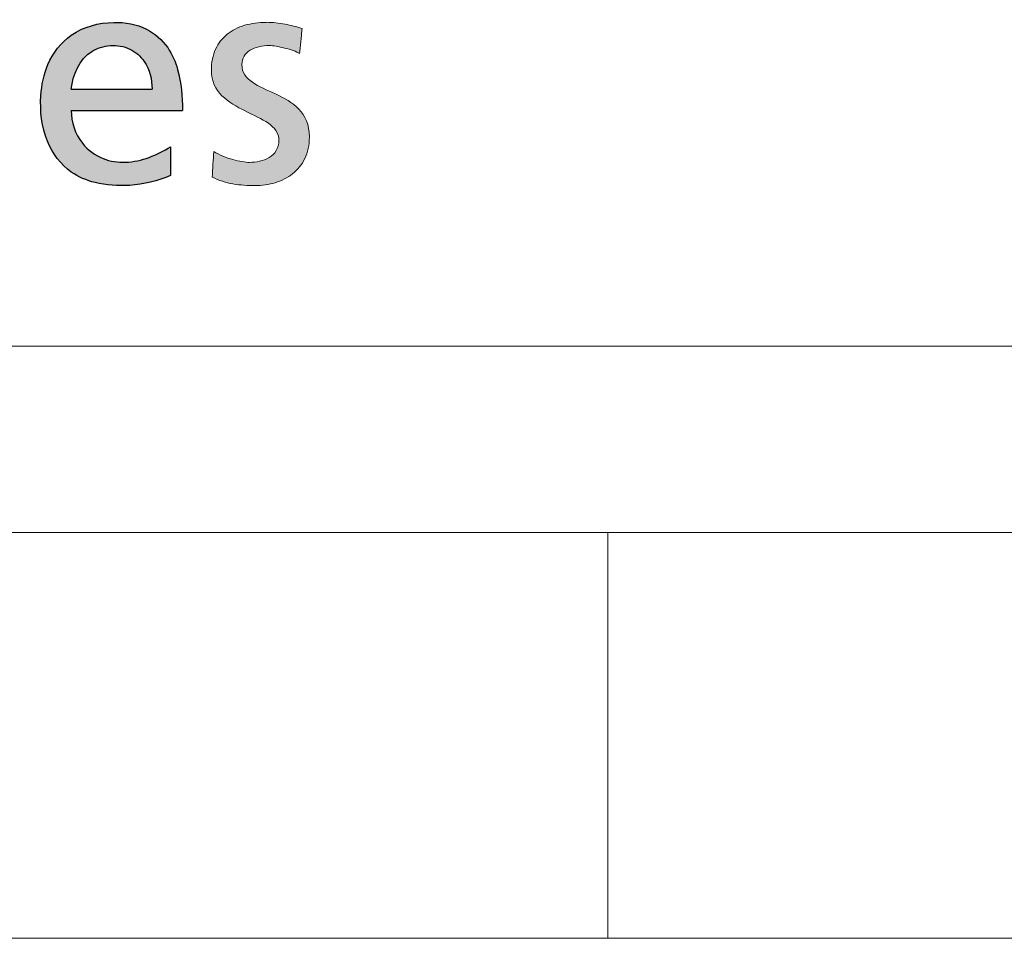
# Model space of a CAD drawing. Header units: millimetres. Extents: x 15 to 598, y 5 to 415.
# Tile 8 of 15: x 445 to 457, y 5 to 16. Entities that reach past the tile are written whole.
import ezdxf

# ---------------------------------------------------------------- set-up
doc = ezdxf.new("R2010")
doc.units = ezdxf.units.MM
doc.layers.add('FORMAT', color=7, linetype='Continuous')

# ---------------------------------------------------------------- blocks, each defined once
blk = doc.blocks.new('LOGO_sombreado')
at = {"linetype": 'Continuous'}
h = blk.add_hatch(color=7, dxfattribs=at)
edge = h.paths.add_edge_path(flags=0)
edge.add_spline(control_points=[(44.115, 3.64), (44.147, 3.629), (44.175, 3.617), (44.194, 3.605)], knot_values=[37.00004, 37.00004, 37.00004, 37.00004, 38.00004, 38.00004, 38.00004, 38.00004], weights=[1, 1, 1, 1], degree=3, periodic=0)
edge.add_line((44.194, 3.605), (44.202, 3.682))
edge.add_line((44.202, 3.682), (44.21, 3.759))
edge.add_line((44.21, 3.759), (44.218, 3.836))
edge.add_line((44.218, 3.836), (44.225, 3.913))
edge.add_spline(control_points=[(44.225, 3.913), (44.19, 3.924), (44.156, 3.934), (44.121, 3.943)], knot_values=[3, 3, 3, 3, 4, 4, 4, 4], weights=[1, 1, 1, 1], degree=3, periodic=0)
edge.add_spline(control_points=[(44.121, 3.943), (44.086, 3.952), (44.051, 3.96), (44.015, 3.966)], knot_values=[4, 4, 4, 4, 5, 5, 5, 5], weights=[1, 1, 1, 1], degree=3, periodic=0)
edge.add_arc((43.771, 2.663), 1.326, 79.4134, 84.2741)
edge.add_arc((43.784, 2.765), 1.224, 84.4183, 90.0189)
edge.add_spline(control_points=[(43.784, 3.988), (43.689, 3.988), (43.599, 3.976), (43.517, 3.952)], knot_values=[0, 0, 0, 0, 1, 1, 1, 1], weights=[1, 1, 1, 1], degree=3, periodic=0)
edge.add_spline(control_points=[(43.517, 3.952), (43.436, 3.928), (43.363, 3.891), (43.302, 3.842)], knot_values=[1, 1, 1, 1, 2, 2, 2, 2], weights=[1, 1, 1, 1], degree=3, periodic=0)
edge.add_spline(control_points=[(43.302, 3.842), (43.242, 3.793), (43.193, 3.732), (43.159, 3.658)], knot_values=[2, 2, 2, 2, 3, 3, 3, 3], weights=[1, 1, 1, 1], degree=3, periodic=0)
edge.add_spline(control_points=[(43.159, 3.658), (43.125, 3.584), (43.107, 3.497), (43.107, 3.397), (43.107, 3.262), (43.158, 3.163), (43.237, 3.085)], knot_values=[3, 3, 3, 3, 4, 4, 4, 5, 5, 5, 5], weights=[1, 1, 1, 1, 1, 1, 1], degree=3, periodic=0)
edge.add_spline(control_points=[(43.237, 3.085), (43.315, 3.006), (43.419, 2.949), (43.523, 2.897)], knot_values=[5, 5, 5, 5, 6, 6, 6, 6], weights=[1, 1, 1, 1], degree=3, periodic=0)
edge.add_spline(control_points=[(43.523, 2.897), (43.627, 2.845), (43.731, 2.799), (43.809, 2.745)], knot_values=[6, 6, 6, 6, 7, 7, 7, 7], weights=[1, 1, 1, 1], degree=3, periodic=0)
edge.add_spline(control_points=[(43.809, 2.745), (43.887, 2.69), (43.939, 2.626), (43.939, 2.538), (43.939, 2.486), (43.926, 2.443), (43.905, 2.408)], knot_values=[7, 7, 7, 7, 8, 8, 8, 9, 9, 9, 9], weights=[1, 1, 1, 1, 1, 1, 1], degree=3, periodic=0)
edge.add_spline(control_points=[(43.905, 2.408), (43.884, 2.372), (43.854, 2.344), (43.783, 2.302), (43.743, 2.287), (43.701, 2.277)], knot_values=[9, 9, 9, 9, 10, 10, 11, 11, 11, 11], weights=[1, 1, 1, 1, 1, 1], degree=3, periodic=0)
edge.add_spline(control_points=[(43.701, 2.277), (43.66, 2.268), (43.617, 2.263), (43.577, 2.263), (43.551, 2.263), (43.52, 2.266), (43.485, 2.272)], knot_values=[11, 11, 11, 11, 12, 12, 12, 13, 13, 13, 13], weights=[1, 1, 1, 1, 1, 1, 1], degree=3, periodic=0)
edge.add_spline(control_points=[(43.485, 2.272), (43.449, 2.277), (43.411, 2.286), (43.371, 2.297)], knot_values=[13, 13, 13, 13, 14, 14, 14, 14], weights=[1, 1, 1, 1], degree=3, periodic=0)
edge.add_spline(control_points=[(43.371, 2.297), (43.331, 2.308), (43.29, 2.322), (43.25, 2.339)], knot_values=[14, 14, 14, 14, 15, 15, 15, 15], weights=[1, 1, 1, 1], degree=3, periodic=0)
edge.add_spline(control_points=[(43.25, 2.339), (43.21, 2.356), (43.171, 2.376), (43.136, 2.399)], knot_values=[15, 15, 15, 15, 16, 16, 16, 16], weights=[1, 1, 1, 1], degree=3, periodic=0)
edge.add_line((43.136, 2.399), (43.127, 2.241))
edge.add_line((43.127, 2.241), (43.118, 2.082))
edge.add_spline(control_points=[(43.118, 2.082), (43.158, 2.061), (43.2, 2.044), (43.243, 2.03)], knot_values=[18.00004, 18.00004, 18.00004, 18.00004, 19.00004, 19.00004, 19.00004, 19.00004], weights=[1, 1, 1, 1], degree=3, periodic=0)
edge.add_spline(control_points=[(43.243, 2.03), (43.286, 2.016), (43.329, 2.005), (43.418, 1.99), (43.463, 1.985), (43.509, 1.982)], knot_values=[19.00004, 19.00004, 19.00004, 19.00004, 20.00004, 20.00004, 21.00004, 21.00004, 21.00004, 21.00004], weights=[1, 1, 1, 1, 1, 1], degree=3, periodic=0)
edge.add_spline(control_points=[(43.509, 1.982), (43.554, 1.979), (43.599, 1.977), (43.644, 1.977), (43.73, 1.977), (43.815, 1.989), (43.894, 2.013)], knot_values=[21.00004, 21.00004, 21.00004, 21.00004, 22.00004, 22.00004, 22.00004, 23.00004, 23.00004, 23.00004, 23.00004], weights=[1, 1, 1, 1, 1, 1, 1], degree=3, periodic=0)
edge.add_spline(control_points=[(43.894, 2.013), (43.973, 2.037), (44.046, 2.074), (44.108, 2.123)], knot_values=[23.00004, 23.00004, 23.00004, 23.00004, 24.00004, 24.00004, 24.00004, 24.00004], weights=[1, 1, 1, 1], degree=3, periodic=0)
edge.add_spline(control_points=[(44.108, 2.123), (44.171, 2.172), (44.222, 2.234), (44.258, 2.309)], knot_values=[24.00004, 24.00004, 24.00004, 24.00004, 25.00004, 25.00004, 25.00004, 25.00004], weights=[1, 1, 1, 1], degree=3, periodic=0)
edge.add_spline(control_points=[(44.258, 2.309), (44.294, 2.385), (44.315, 2.473), (44.315, 2.576), (44.315, 2.729), (44.263, 2.838), (44.185, 2.919)], knot_values=[25.00004, 25.00004, 25.00004, 25.00004, 26.00004, 26.00004, 26.00004, 27.00004, 27.00004, 27.00004, 27.00004], weights=[1, 1, 1, 1, 1, 1, 1], degree=3, periodic=0)
edge.add_spline(control_points=[(44.185, 2.919), (44.107, 3.001), (44.003, 3.057), (43.899, 3.106)], knot_values=[27.00004, 27.00004, 27.00004, 27.00004, 28.00004, 28.00004, 28.00004, 28.00004], weights=[1, 1, 1, 1], degree=3, periodic=0)
edge.add_spline(control_points=[(43.899, 3.106), (43.795, 3.154), (43.691, 3.196), (43.613, 3.25)], knot_values=[28.00004, 28.00004, 28.00004, 28.00004, 29.00004, 29.00004, 29.00004, 29.00004], weights=[1, 1, 1, 1], degree=3, periodic=0)
edge.add_spline(control_points=[(43.613, 3.25), (43.535, 3.304), (43.483, 3.371), (43.483, 3.469), (43.483, 3.508), (43.493, 3.543), (43.51, 3.572)], knot_values=[29.00004, 29.00004, 29.00004, 29.00004, 30.00004, 30.00004, 30.00004, 31.00004, 31.00004, 31.00004, 31.00004], weights=[1, 1, 1, 1, 1, 1, 1], degree=3, periodic=0)
edge.add_spline(control_points=[(43.51, 3.572), (43.528, 3.602), (43.553, 3.626), (43.585, 3.645)], knot_values=[31.00004, 31.00004, 31.00004, 31.00004, 32.00004, 32.00004, 32.00004, 32.00004], weights=[1, 1, 1, 1], degree=3, periodic=0)
edge.add_spline(control_points=[(43.585, 3.645), (43.616, 3.664), (43.652, 3.679), (43.693, 3.688)], knot_values=[32.00004, 32.00004, 32.00004, 32.00004, 33.00004, 33.00004, 33.00004, 33.00004], weights=[1, 1, 1, 1], degree=3, periodic=0)
edge.add_spline(control_points=[(43.693, 3.688), (43.733, 3.698), (43.777, 3.702), (43.822, 3.702), (43.843, 3.702), (43.871, 3.699), (43.904, 3.694)], knot_values=[33.00004, 33.00004, 33.00004, 33.00004, 34.00004, 34.00004, 34.00004, 35.00004, 35.00004, 35.00004, 35.00004], weights=[1, 1, 1, 1, 1, 1, 1], degree=3, periodic=0)
edge.add_spline(control_points=[(43.904, 3.694), (43.937, 3.689), (43.973, 3.681), (44.01, 3.672)], knot_values=[35.00004, 35.00004, 35.00004, 35.00004, 36.00004, 36.00004, 36.00004, 36.00004], weights=[1, 1, 1, 1], degree=3, periodic=0)
edge.add_spline(control_points=[(44.01, 3.672), (44.046, 3.663), (44.082, 3.652), (44.115, 3.64)], knot_values=[36.00004, 36.00004, 36.00004, 36.00004, 37.00004, 37.00004, 37.00004, 37.00004], weights=[1, 1, 1, 1], degree=3, periodic=0)
h = blk.add_hatch(color=7, dxfattribs=at)
edge = h.paths.add_edge_path(flags=0)
edge.add_spline(control_points=[(44.115, 3.64), (44.147, 3.629), (44.175, 3.617), (44.194, 3.605)], knot_values=[37.00004, 37.00004, 37.00004, 37.00004, 38.00004, 38.00004, 38.00004, 38.00004], weights=[1, 1, 1, 1], degree=3, periodic=0)
edge.add_line((44.194, 3.605), (44.202, 3.682))
edge.add_line((44.202, 3.682), (44.21, 3.759))
edge.add_line((44.21, 3.759), (44.218, 3.836))
edge.add_line((44.218, 3.836), (44.225, 3.913))
edge.add_spline(control_points=[(44.225, 3.913), (44.19, 3.924), (44.156, 3.934), (44.121, 3.943)], knot_values=[3, 3, 3, 3, 4, 4, 4, 4], weights=[1, 1, 1, 1], degree=3, periodic=0)
edge.add_spline(control_points=[(44.121, 3.943), (44.086, 3.952), (44.051, 3.96), (44.015, 3.966)], knot_values=[4, 4, 4, 4, 5, 5, 5, 5], weights=[1, 1, 1, 1], degree=3, periodic=0)
edge.add_arc((43.771, 2.663), 1.326, 79.4134, 84.2741)
edge.add_arc((43.784, 2.765), 1.224, 84.4183, 90.0189)
edge.add_spline(control_points=[(43.784, 3.988), (43.689, 3.988), (43.599, 3.976), (43.517, 3.952)], knot_values=[0, 0, 0, 0, 1, 1, 1, 1], weights=[1, 1, 1, 1], degree=3, periodic=0)
edge.add_spline(control_points=[(43.517, 3.952), (43.436, 3.928), (43.363, 3.891), (43.302, 3.842)], knot_values=[1, 1, 1, 1, 2, 2, 2, 2], weights=[1, 1, 1, 1], degree=3, periodic=0)
edge.add_spline(control_points=[(43.302, 3.842), (43.242, 3.793), (43.193, 3.732), (43.159, 3.658)], knot_values=[2, 2, 2, 2, 3, 3, 3, 3], weights=[1, 1, 1, 1], degree=3, periodic=0)
edge.add_spline(control_points=[(43.159, 3.658), (43.125, 3.584), (43.107, 3.497), (43.107, 3.397), (43.107, 3.262), (43.158, 3.163), (43.237, 3.085)], knot_values=[3, 3, 3, 3, 4, 4, 4, 5, 5, 5, 5], weights=[1, 1, 1, 1, 1, 1, 1], degree=3, periodic=0)
edge.add_spline(control_points=[(43.237, 3.085), (43.315, 3.006), (43.419, 2.949), (43.523, 2.897)], knot_values=[5, 5, 5, 5, 6, 6, 6, 6], weights=[1, 1, 1, 1], degree=3, periodic=0)
edge.add_spline(control_points=[(43.523, 2.897), (43.627, 2.845), (43.731, 2.799), (43.809, 2.745)], knot_values=[6, 6, 6, 6, 7, 7, 7, 7], weights=[1, 1, 1, 1], degree=3, periodic=0)
edge.add_spline(control_points=[(43.809, 2.745), (43.887, 2.69), (43.939, 2.626), (43.939, 2.538), (43.939, 2.486), (43.926, 2.443), (43.905, 2.408)], knot_values=[7, 7, 7, 7, 8, 8, 8, 9, 9, 9, 9], weights=[1, 1, 1, 1, 1, 1, 1], degree=3, periodic=0)
edge.add_spline(control_points=[(43.905, 2.408), (43.884, 2.372), (43.854, 2.344), (43.783, 2.302), (43.743, 2.287), (43.701, 2.277)], knot_values=[9, 9, 9, 9, 10, 10, 11, 11, 11, 11], weights=[1, 1, 1, 1, 1, 1], degree=3, periodic=0)
edge.add_spline(control_points=[(43.701, 2.277), (43.66, 2.268), (43.617, 2.263), (43.577, 2.263), (43.551, 2.263), (43.52, 2.266), (43.485, 2.272)], knot_values=[11, 11, 11, 11, 12, 12, 12, 13, 13, 13, 13], weights=[1, 1, 1, 1, 1, 1, 1], degree=3, periodic=0)
edge.add_spline(control_points=[(43.485, 2.272), (43.449, 2.277), (43.411, 2.286), (43.371, 2.297)], knot_values=[13, 13, 13, 13, 14, 14, 14, 14], weights=[1, 1, 1, 1], degree=3, periodic=0)
edge.add_spline(control_points=[(43.371, 2.297), (43.331, 2.308), (43.29, 2.322), (43.25, 2.339)], knot_values=[14, 14, 14, 14, 15, 15, 15, 15], weights=[1, 1, 1, 1], degree=3, periodic=0)
edge.add_spline(control_points=[(43.25, 2.339), (43.21, 2.356), (43.171, 2.376), (43.136, 2.399)], knot_values=[15, 15, 15, 15, 16, 16, 16, 16], weights=[1, 1, 1, 1], degree=3, periodic=0)
edge.add_line((43.136, 2.399), (43.127, 2.241))
edge.add_line((43.127, 2.241), (43.118, 2.082))
edge.add_spline(control_points=[(43.118, 2.082), (43.158, 2.061), (43.2, 2.044), (43.243, 2.03)], knot_values=[18.00004, 18.00004, 18.00004, 18.00004, 19.00004, 19.00004, 19.00004, 19.00004], weights=[1, 1, 1, 1], degree=3, periodic=0)
edge.add_spline(control_points=[(43.243, 2.03), (43.286, 2.016), (43.329, 2.005), (43.418, 1.99), (43.463, 1.985), (43.509, 1.982)], knot_values=[19.00004, 19.00004, 19.00004, 19.00004, 20.00004, 20.00004, 21.00004, 21.00004, 21.00004, 21.00004], weights=[1, 1, 1, 1, 1, 1], degree=3, periodic=0)
edge.add_spline(control_points=[(43.509, 1.982), (43.554, 1.979), (43.599, 1.977), (43.644, 1.977), (43.73, 1.977), (43.815, 1.989), (43.894, 2.013)], knot_values=[21.00004, 21.00004, 21.00004, 21.00004, 22.00004, 22.00004, 22.00004, 23.00004, 23.00004, 23.00004, 23.00004], weights=[1, 1, 1, 1, 1, 1, 1], degree=3, periodic=0)
edge.add_spline(control_points=[(43.894, 2.013), (43.973, 2.037), (44.046, 2.074), (44.108, 2.123)], knot_values=[23.00004, 23.00004, 23.00004, 23.00004, 24.00004, 24.00004, 24.00004, 24.00004], weights=[1, 1, 1, 1], degree=3, periodic=0)
edge.add_spline(control_points=[(44.108, 2.123), (44.171, 2.172), (44.222, 2.234), (44.258, 2.309)], knot_values=[24.00004, 24.00004, 24.00004, 24.00004, 25.00004, 25.00004, 25.00004, 25.00004], weights=[1, 1, 1, 1], degree=3, periodic=0)
edge.add_spline(control_points=[(44.258, 2.309), (44.294, 2.385), (44.315, 2.473), (44.315, 2.576), (44.315, 2.729), (44.263, 2.838), (44.185, 2.919)], knot_values=[25.00004, 25.00004, 25.00004, 25.00004, 26.00004, 26.00004, 26.00004, 27.00004, 27.00004, 27.00004, 27.00004], weights=[1, 1, 1, 1, 1, 1, 1], degree=3, periodic=0)
edge.add_spline(control_points=[(44.185, 2.919), (44.107, 3.001), (44.003, 3.057), (43.899, 3.106)], knot_values=[27.00004, 27.00004, 27.00004, 27.00004, 28.00004, 28.00004, 28.00004, 28.00004], weights=[1, 1, 1, 1], degree=3, periodic=0)
edge.add_spline(control_points=[(43.899, 3.106), (43.795, 3.154), (43.691, 3.196), (43.613, 3.25)], knot_values=[28.00004, 28.00004, 28.00004, 28.00004, 29.00004, 29.00004, 29.00004, 29.00004], weights=[1, 1, 1, 1], degree=3, periodic=0)
edge.add_spline(control_points=[(43.613, 3.25), (43.535, 3.304), (43.483, 3.371), (43.483, 3.469), (43.483, 3.508), (43.493, 3.543), (43.51, 3.572)], knot_values=[29.00004, 29.00004, 29.00004, 29.00004, 30.00004, 30.00004, 30.00004, 31.00004, 31.00004, 31.00004, 31.00004], weights=[1, 1, 1, 1, 1, 1, 1], degree=3, periodic=0)
edge.add_spline(control_points=[(43.51, 3.572), (43.528, 3.602), (43.553, 3.626), (43.585, 3.645)], knot_values=[31.00004, 31.00004, 31.00004, 31.00004, 32.00004, 32.00004, 32.00004, 32.00004], weights=[1, 1, 1, 1], degree=3, periodic=0)
edge.add_spline(control_points=[(43.585, 3.645), (43.616, 3.664), (43.652, 3.679), (43.693, 3.688)], knot_values=[32.00004, 32.00004, 32.00004, 32.00004, 33.00004, 33.00004, 33.00004, 33.00004], weights=[1, 1, 1, 1], degree=3, periodic=0)
edge.add_spline(control_points=[(43.693, 3.688), (43.733, 3.698), (43.777, 3.702), (43.822, 3.702), (43.843, 3.702), (43.871, 3.699), (43.904, 3.694)], knot_values=[33.00004, 33.00004, 33.00004, 33.00004, 34.00004, 34.00004, 34.00004, 35.00004, 35.00004, 35.00004, 35.00004], weights=[1, 1, 1, 1, 1, 1, 1], degree=3, periodic=0)
edge.add_spline(control_points=[(43.904, 3.694), (43.937, 3.689), (43.973, 3.681), (44.01, 3.672)], knot_values=[35.00004, 35.00004, 35.00004, 35.00004, 36.00004, 36.00004, 36.00004, 36.00004], weights=[1, 1, 1, 1], degree=3, periodic=0)
edge.add_spline(control_points=[(44.01, 3.672), (44.046, 3.663), (44.082, 3.652), (44.115, 3.64)], knot_values=[36.00004, 36.00004, 36.00004, 36.00004, 37.00004, 37.00004, 37.00004, 37.00004], weights=[1, 1, 1, 1], degree=3, periodic=0)
at = {"layer": 'FORMAT'}
h = blk.add_hatch(color=256, dxfattribs=at)
edge = h.paths.add_edge_path(flags=0)
edge.add_spline(control_points=[(42.752, 2.904), (42.752, 3.074), (42.73, 3.344), (42.58, 3.705), (42.303, 3.948), (41.859, 4.021), (41.373, 3.895), (41.07, 3.501), (40.98, 3.029), (41.032, 2.537), (41.317, 2.144), (41.705, 1.986), (42.134, 1.959), (42.446, 2.032), (42.605, 2.101)], knot_values=[0, 0, 0, 0, 0.09648, 0.152405, 0.218062, 0.295923, 0.399434, 0.486993, 0.561533, 0.668927, 0.759756, 0.820351, 0.901397, 1, 1, 1, 1], weights=[1, 1, 1, 1, 1, 1, 1, 1, 1, 1, 1, 1, 1, 1, 1], degree=3, periodic=0)
edge.add_line((42.605, 2.101), (42.605, 2.455))
edge.add_spline(control_points=[(42.605, 2.455), (42.439, 2.355), (42.158, 2.232), (41.754, 2.291), (41.464, 2.506), (41.379, 2.759), (41.381, 2.904)], knot_values=[0, 0, 0, 0, 0.364517, 0.537077, 0.732789, 1, 1, 1, 1], weights=[1, 1, 1, 1, 1, 1, 1], degree=3, periodic=0)
edge.add_line((41.381, 2.904), (42.752, 2.904))
edge = h.paths.add_edge_path(flags=0)
edge.add_line((42.376, 3.167), (41.381, 3.167))
edge.add_spline(control_points=[(41.381, 3.167), (41.396, 3.338), (41.52, 3.623), (41.862, 3.719), (42.108, 3.682), (42.33, 3.489), (42.376, 3.285), (42.376, 3.167)], knot_values=[0, 0, 0, 0, 0.333684, 0.482957, 0.632522, 0.77884, 1, 1, 1, 1], weights=[1, 1, 1, 1, 1, 1, 1, 1], degree=3, periodic=0)
at = {"color": 7, "linetype": 'Continuous', "lineweight": 18}
blk.add_line((0, 0), (72.5, 0), dxfattribs=at)
for centre, radius, start, end in [((43.784, 2.765), 1.224, 84.4183, 90.0189), ((43.771, 2.663), 1.326, 79.4134, 84.2741)]:
    blk.add_arc(centre, radius, start, end, dxfattribs=at)
at = {"color": 8, "linetype": 'Continuous', "lineweight": 0}
for points in [[(43.517, 3.952), (43.436, 3.928), (43.363, 3.891), (43.302, 3.842)], [(43.784, 3.988), (43.689, 3.988), (43.599, 3.976), (43.517, 3.952)], [(44.121, 3.943), (44.086, 3.952), (44.051, 3.96), (44.015, 3.966)], [(44.225, 3.913), (44.19, 3.924), (44.156, 3.934), (44.121, 3.943)], [(44.218, 3.836), (44.22, 3.862), (44.223, 3.888), (44.225, 3.913)], [(43.302, 3.842), (43.242, 3.793), (43.193, 3.732), (43.159, 3.658)], [(44.21, 3.759), (44.212, 3.785), (44.215, 3.81), (44.218, 3.836)], [(43.51, 3.572), (43.528, 3.602), (43.553, 3.626), (43.585, 3.645)], [(43.585, 3.645), (43.616, 3.664), (43.652, 3.679), (43.693, 3.688)], [(43.904, 3.694), (43.937, 3.689), (43.973, 3.681), (44.01, 3.672)], [(44.01, 3.672), (44.046, 3.663), (44.082, 3.652), (44.115, 3.64)], [(44.115, 3.64), (44.147, 3.629), (44.175, 3.617), (44.194, 3.605)], [(44.194, 3.605), (44.197, 3.63), (44.2, 3.656), (44.202, 3.682)], [(44.202, 3.682), (44.205, 3.707), (44.207, 3.733), (44.21, 3.759)], [(43.899, 3.106), (43.795, 3.154), (43.691, 3.196), (43.613, 3.25)], [(43.237, 3.085), (43.315, 3.006), (43.419, 2.949), (43.523, 2.897)], [(44.185, 2.919), (44.107, 3.001), (44.003, 3.057), (43.899, 3.106)], [(43.523, 2.897), (43.627, 2.845), (43.731, 2.799), (43.809, 2.745)], [(43.136, 2.399), (43.133, 2.346), (43.13, 2.293), (43.127, 2.241)], [(43.25, 2.339), (43.21, 2.356), (43.171, 2.376), (43.136, 2.399)], [(43.371, 2.297), (43.331, 2.308), (43.29, 2.322), (43.25, 2.339)], [(44.108, 2.123), (44.171, 2.172), (44.222, 2.234), (44.258, 2.309)], [(43.127, 2.241), (43.124, 2.188), (43.121, 2.135), (43.118, 2.082)], [(43.485, 2.272), (43.449, 2.277), (43.411, 2.286), (43.371, 2.297)], [(43.118, 2.082), (43.158, 2.061), (43.2, 2.044), (43.243, 2.03)], [(43.894, 2.013), (43.973, 2.037), (44.046, 2.074), (44.108, 2.123)]]:
    blk.add_open_spline(points, degree=3, dxfattribs=at)
for points, knots in [([(43.159, 3.658), (43.125, 3.584), (43.107, 3.497), (43.107, 3.397), (43.107, 3.262), (43.158, 3.163), (43.237, 3.085)], [3, 3, 3, 3, 4, 4, 4, 5, 5, 5, 5]), ([(43.693, 3.688), (43.733, 3.698), (43.777, 3.702), (43.822, 3.702), (43.843, 3.702), (43.871, 3.699), (43.904, 3.694)], [33.00004, 33.00004, 33.00004, 33.00004, 34.00004, 34.00004, 34.00004, 35.00004, 35.00004, 35.00004, 35.00004]), ([(43.613, 3.25), (43.535, 3.304), (43.483, 3.371), (43.483, 3.469), (43.483, 3.508), (43.493, 3.543), (43.51, 3.572)], [29.00004, 29.00004, 29.00004, 29.00004, 30.00004, 30.00004, 30.00004, 31.00004, 31.00004, 31.00004, 31.00004]), ([(44.258, 2.309), (44.294, 2.385), (44.315, 2.473), (44.315, 2.576), (44.315, 2.729), (44.263, 2.838), (44.185, 2.919)], [25.00004, 25.00004, 25.00004, 25.00004, 26.00004, 26.00004, 26.00004, 27.00004, 27.00004, 27.00004, 27.00004]), ([(43.809, 2.745), (43.887, 2.69), (43.939, 2.626), (43.939, 2.538), (43.939, 2.486), (43.926, 2.443), (43.905, 2.408)], [7, 7, 7, 7, 8, 8, 8, 9, 9, 9, 9]), ([(43.905, 2.408), (43.884, 2.372), (43.854, 2.344), (43.783, 2.302), (43.743, 2.287), (43.701, 2.277)], [9, 9, 9, 9, 10, 10, 11, 11, 11, 11]), ([(43.701, 2.277), (43.66, 2.268), (43.617, 2.263), (43.577, 2.263), (43.551, 2.263), (43.52, 2.266), (43.485, 2.272)], [11, 11, 11, 11, 12, 12, 12, 13, 13, 13, 13]), ([(43.243, 2.03), (43.286, 2.016), (43.329, 2.005), (43.418, 1.99), (43.463, 1.985), (43.509, 1.982)], [19.00004, 19.00004, 19.00004, 19.00004, 20.00004, 20.00004, 21.00004, 21.00004, 21.00004, 21.00004]), ([(43.509, 1.982), (43.554, 1.979), (43.599, 1.977), (43.644, 1.977), (43.73, 1.977), (43.815, 1.989), (43.894, 2.013)], [21.00004, 21.00004, 21.00004, 21.00004, 22.00004, 22.00004, 22.00004, 23.00004, 23.00004, 23.00004, 23.00004])]:
    blk.add_open_spline(points, degree=3, knots=knots, dxfattribs=at)
at = {"layer": 'FORMAT', "color": 7}
for p, q in [((41.381, 3.167), (42.376, 3.167)), ((41.381, 2.904), (42.752, 2.904)), ((42.605, 2.455), (42.605, 2.101))]:
    blk.add_line(p, q, dxfattribs=at)
for points, knots in [([(42.605, 2.101), (42.446, 2.032), (42.134, 1.959), (41.705, 1.986), (41.317, 2.144), (41.032, 2.537), (40.98, 3.029), (41.07, 3.501), (41.373, 3.895), (41.859, 4.021), (42.303, 3.948), (42.58, 3.705), (42.73, 3.344), (42.752, 3.074), (42.752, 2.904)], [0, 0, 0, 0, 0.098603, 0.179649, 0.240244, 0.331073, 0.438467, 0.513007, 0.600566, 0.704077, 0.781938, 0.847595, 0.90352, 1, 1, 1, 1]), ([(41.381, 3.167), (41.396, 3.338), (41.52, 3.623), (41.862, 3.719), (42.108, 3.682), (42.33, 3.489), (42.376, 3.285), (42.376, 3.167)], [0, 0, 0, 0, 0.333684, 0.482957, 0.632522, 0.77884, 1, 1, 1, 1]), ([(41.381, 2.904), (41.379, 2.759), (41.464, 2.506), (41.754, 2.291), (42.158, 2.232), (42.439, 2.355), (42.605, 2.455)], [0, 0, 0, 0, 0.267211, 0.462923, 0.635483, 1, 1, 1, 1])]:
    blk.add_open_spline(points, degree=3, knots=knots, dxfattribs=at)

msp = doc.modelspace()

# ---------------------------------------------------------------- linework, layer by layer
at = {"color": 7, "linetype": 'Continuous', "lineweight": 18}
for p, q in [((584, 10), (20, 10)), ((404, 10), (584, 10)), ((452, 10), (452, 5)), ((589, 5), (15, 5))]:
    msp.add_line(p, q, dxfattribs=at)

# ---------------------------------------------------------------- block references
at = {"color": 7, "linetype": 'Continuous'}
msp.add_blockref('LOGO_sombreado', (404.00963, 12.29796), dxfattribs=at)

doc.saveas('drawing.dxf')
